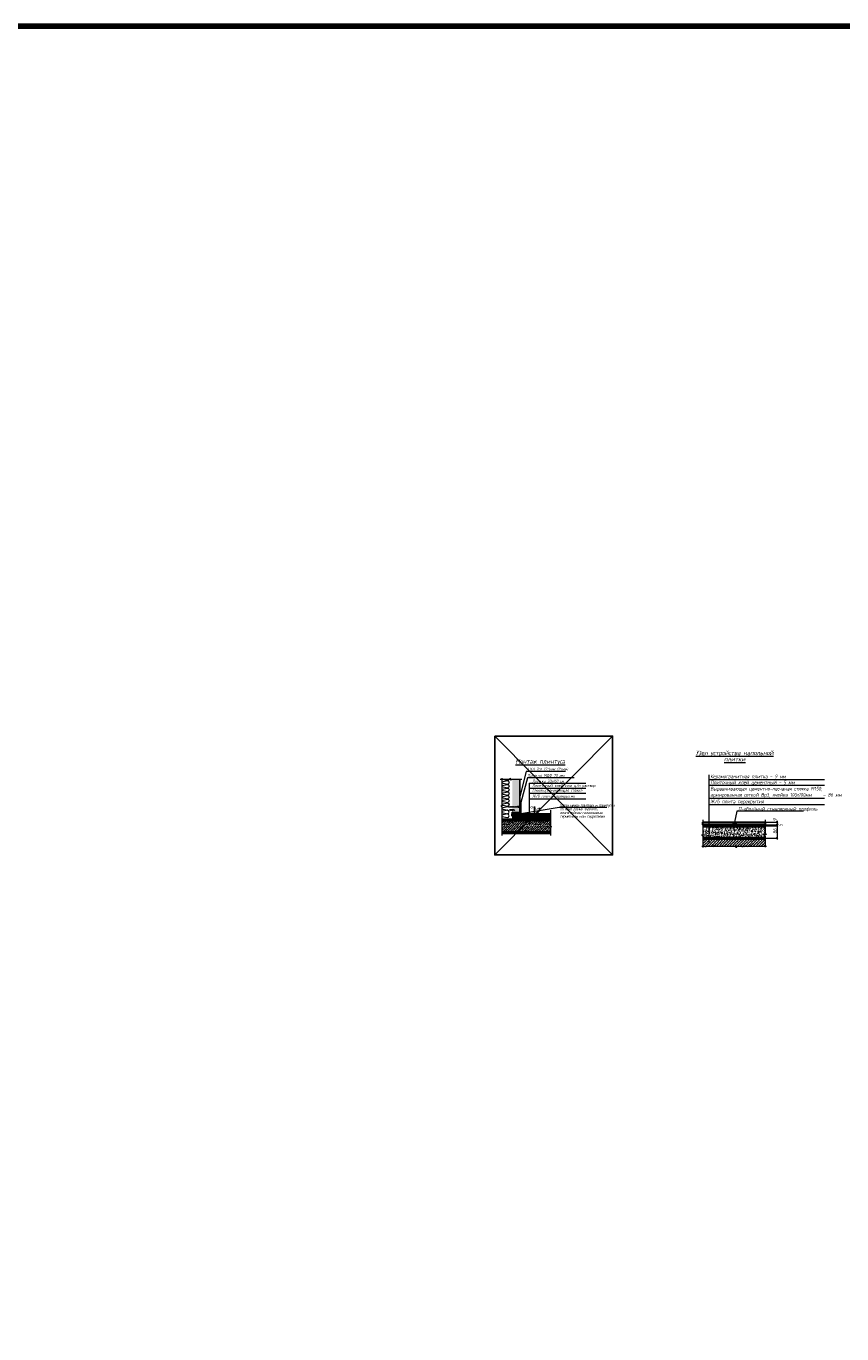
# Model space of a CAD drawing. Header units: millimetres. Extents: x -84210938 to 7466299, y -86687 to 22081.
# Tile 242 of 256: x 137289 to 144229, y -32991 to -21875. Entities that reach past the tile are written whole.
import ezdxf
from ezdxf import colors
from ezdxf.entities.mleader import LeaderData, LeaderLine
from ezdxf.math import Vec2, Vec3

# ---------------------------------------------------------------- set-up
doc = ezdxf.new("R2010")
doc.units = ezdxf.units.MM
doc.linetypes.add('DASHDOT', pattern=[25.4, 12.7, -6.35, 0, -6.35])
doc.linetypes.add('HIDDEN', pattern=[9.525, 6.35, -3.175])
doc.layers.get('Defpoints').update_dxf_attribs({"color": 31})
for name, color, linetype, lineweight in [('dim_pol', 84, 'Continuous', 9), ('dim_pot', 183, 'Continuous', 9), ('nadpisi_v_tablice', 7, 'Continuous', 9), ('PAPIER PEINT', 7, 'Continuous', 25), ('wall_obm', 172, 'Continuous', 40), ('Марки дверей', 7, 'Continuous', 9)]:
    doc.layers.add(name, color=color, linetype=linetype, lineweight=lineweight)
doc.layers.add('dim_razv', color=7, linetype='DASHDOT', lineweight=9, true_color=0x285228)
doc.layers.add('pol', color=7, linetype='Continuous', lineweight=15, true_color=0x55666d)
doc.layers.add('TXT', color=7, linetype='Continuous')
doc.styles.add('fl_iso paper', font='isocpeur.ttf', dxfattribs={"width": 0.8, "oblique": 10})
doc.styles.add('In tre', font='isocpeur.ttf', dxfattribs={"width": 0.8, "oblique": 10})
doc.dimstyles.new('In tre', dxfattribs={"dimscale": 0, "dimtxt": 3, "dimasz": 1.8, "dimexe": 1, "dimexo": 1, "dimgap": 0.4, "dimtad": 1, "dimdec": 0, "dimrnd": 5, "dimzin": 0, "dimdsep": 46, "dimtxsty": 'fl_iso paper', "dimblk": 'ARCHTICK', "dimcen": 0, "dimdle": 1, "dimadec": 0, "dimazin": 0, "dimtfac": 1, "dimtdec": 0, "dimtofl": 0, "dimtmove": 1, "dimatfit": 3, "dimfxl": 40, "dimtolj": 1, "dimtzin": 0, "dimarcsym": 1})
pattern_1 = [(45, (146420.5845, -31895.612), (-1.671649, 6.2387007), [0.8073483, -5.6514383]), (135, (146420.87, -31895.3263), (-6.2387007, 1.6716489), [0.403674, -10.783275]), (135, (146420.9413, -31895.255), (-6.2387007, 1.6716489), [0.3229393, -10.86401]), (135, (146420.7985, -31895.3976), (-6.2387007, 1.6716489), [0.3229393, -10.86401]), (105, (146421.0126, -31895.1836), (-6.2386977, 1.67166), [0.2583515, -6.200435]), (165, (146420.727, -31895.469), (-4.567049, -4.5670407), [0.2583515, -6.200435])]

# ---------------------------------------------------------------- blocks, each defined once
blk = doc.blocks.new('A$C22A82340')
at = {"const_width": 0.2}
for points in [[(0.1, 51.4), (7.9, 51.4)], [(0.1, 50.9), (0.1, 51.4)], [(7.9, 50.9), (7.9, 51.4)]]:
    blk.add_lwpolyline(points, dxfattribs=at)
at = {"layer": 'TXT', "const_width": 0.264}
for points in [[(0.1, 50.9), (7.9, 50.9)], [(2.1, 48.3), (0.1, 50.9)], [(6, 48.3), (2.1, 48.3)], [(2.1, 48.3), (2.1, 39.6)], [(5.9, 43.6), (2.1, 39.6)], [(5.9, 39.8), (2.1, 35.9)], [(5.9, 36.1), (2.2, 32.2)], [(5.8, 32.3), (2.2, 28.5)], [(5.8, 28.5), (2.2, 24.8)], [(5.8, 24.8), (2.3, 21.2)], [(5.7, 21), (2.3, 17.5)], [(5.7, 17.3), (2.3, 13.8)], [(5.7, 13.5), (2.4, 10.1)], [(5.6, 9.7), (2.7, 6.6)], [(2.7, 6.6), (4, 0)], [(5.6, 7.9), (4, 0)], [(7.9, 50.9), (6, 48.3)], [(5.9, 43.6), (6, 48.3)]]:
    blk.add_lwpolyline(points, dxfattribs=at)
for points in [[(2.1, 35.9, 0.189281), (2.1, 39.6, 0.286419)], [(2.2, 32.2, 0.189281), (2.1, 35.9, 0.286419)], [(2.2, 28.5, 0.189281), (2.2, 32.2, 0.286419)], [(2.2, 24.8, 0.170355), (2.2, 28.5, 0.286419)], [(2.2, 21.1, 0.189572), (2.2, 24.8, 0.286419)], [(2.3, 17.5, 0.209667), (2.2, 21.1, 0.286419)], [(2.3, 13.8, 0.189861), (2.3, 17.5, 0.286419)], [(2.4, 10.1, 0.189861), (2.3, 13.8, 0.286419)], [(2.7, 6.6, 0.29379), (2.4, 10.1, 0.286419)], [(5.7, 13.5, 0.160342), (5.6, 9.7, 0.281599)], [(5.6, 9.7, 0.272032), (5.6, 7.9, 0.272032)], [(5.8, 32.3, 0.186882), (5.8, 28.5, 0.281599)], [(5.8, 24.8, 0.160342), (5.7, 21, 0.281599)], [(5.7, 21, 0.160342), (5.7, 17.3, 0.281599)], [(5.7, 17.3, 0.160342), (5.7, 13.5, 0.281599)], [(5.9, 43.6, 0.186148), (5.9, 39.8, 0.281599)], [(5.9, 39.8, 0.172992), (5.9, 36.1, 0.281599)], [(5.9, 36.1, 0.177294), (5.8, 32.3, 0.281599)], [(5.8, 28.5, 0.134316), (5.8, 24.8, 0.281599)]]:
    blk.add_lwpolyline(points, format="xyb", dxfattribs=at)
blk = doc.blocks.new('A$C34BC7E63')
at = {"extrusion": (0, 0, -1), "xscale": 0.6, "yscale": 0.5, "zscale": -0.5, "rotation": 270}
blk.add_blockref('A$C22A82340', (-25.7, 4.8), dxfattribs=at)
blk = doc.blocks.new('G113')
at = {"color": 16, "lineweight": 9}
for points in [[(-1.2, 0), (1.2, 0)], [(-1.2, -0.1), (-1.2, 0)], [(-1.2, -0.1), (1.2, -0.1)], [(-0.6, -0.9), (-1.2, -0.1)], [(0.6, -0.9), (-0.6, -0.9)], [(-0.6, -0.9), (-0.6, -3.5)], [(0.6, -2.3), (-0.6, -3.5)], [(0.6, -3.5), (-0.6, -4.6)], [(0.6, -4.6), (-0.5, -5.7)], [(0.5, -5.7), (-0.5, -6.8)], [(0.5, -6.8), (-0.5, -8)], [(0.5, -8), (-0.5, -9.1)], [(0.6, -9.1), (-0.5, -10.2)], [(0.5, -10.2), (-0.5, -11.3)], [(0.5, -11.3), (-0.5, -12.4)], [(0.5, -12.4), (-0.5, -13.5)], [(0.5, -13.6), (-0.5, -14.7)], [(0.5, -14.7), (-0.5, -15.8)], [(0.5, -15.8), (-0.5, -16.9)], [(0.5, -17), (-0.5, -18)], [(0.5, -18.1), (-0.4, -19)], [(-0.4, -18.9), (0, -20.9)], [(0.5, -18.6), (0, -20.9)], [(1.2, -0.1), (0.6, -0.9)], [(0.6, -2.3), (0.6, -0.9)], [(1.2, -0.1), (1.2, 0)]]:
    blk.add_lwpolyline(points, dxfattribs=at)
for points in [[(-0.6, -4.6, 0.189281), (-0.6, -3.5, 0.286419)], [(-0.5, -5.7, 0.189281), (-0.6, -4.6, 0.286419)], [(-0.5, -10.2, 0.189572), (-0.6, -9.1, 0.286419)], [(-0.5, -14.7, 0.189572), (-0.6, -13.6, 0.286419)], [(-0.5, -6.8, 0.189281), (-0.5, -5.7, 0.286419)], [(-0.5, -8, 0.170355), (-0.5, -6.8, 0.286419)], [(-0.5, -9.1, 0.189572), (-0.5, -8, 0.286419)], [(-0.5, -11.3, 0.189572), (-0.5, -10.2, 0.286419)], [(-0.5, -12.4, 0.189572), (-0.5, -11.3, 0.286419)], [(-0.5, -13.6, 0.189572), (-0.5, -12.4, 0.286419)], [(-0.5, -15.8, 0.209667), (-0.5, -14.7, 0.286419)], [(-0.5, -16.9, 0.189861), (-0.5, -15.8, 0.286419)], [(-0.5, -18, 0.189861), (-0.5, -16.9, 0.286419)], [(-0.4, -19, 0.29379), (-0.5, -18, 0.286419)], [(0.5, -5.7, 0.186882), (0.5, -6.8, 0.281599)], [(0.5, -8, 0.134316), (0.5, -9.1, 0.281599)], [(0.5, -12.4, 0.134316), (0.5, -13.6, 0.281599)], [(0.5, -13.6, 0.160342), (0.5, -14.7, 0.281599)], [(0.5, -14.7, 0.160342), (0.5, -15.8, 0.281599)], [(0.5, -15.8, 0.160342), (0.5, -17, 0.281599)], [(0.5, -17, 0.160342), (0.5, -18.1, 0.281599)], [(0.5, -18, 0.272032), (0.5, -18.6, 0.272032)], [(0.6, -2.3, 0.186148), (0.6, -3.5, 0.281599)], [(0.6, -3.5, 0.172992), (0.6, -4.6, 0.281599)], [(0.6, -4.6, 0.177294), (0.5, -5.7, 0.281599)], [(0.5, -6.8, 0.134316), (0.5, -8, 0.281599)], [(0.6, -9.1, 0.134316), (0.5, -10.2, 0.281599)], [(0.5, -10.2, 0.134316), (0.5, -11.3, 0.281599)], [(0.5, -11.3, 0.134316), (0.5, -12.4, 0.281599)]]:
    blk.add_lwpolyline(points, format="xyb", dxfattribs=at)
blk = doc.blocks.new('_ArchTick')
at = {"color": 0, "linetype": 'ByBlock', "lineweight": 9, "const_width": 0.15}
blk.add_lwpolyline([(-0.5, -0.5), (0.5, 0.5)], dxfattribs=at)
blk = doc.blocks.new('*D79')
at = {"layer": 'Defpoints', "color": 0, "transparency": 16777216}
for p in [(141614, -28589), (141649, -28570), (141649, -28589)]:
    blk.add_point(p, dxfattribs=at)
at = {"layer": 'dim_pol', "color": 0, "lineweight": -2, "transparency": 16777216}
for p, q in [((141614, -28508), (141614, -28570)), ((141614, -28560), (141614, -28599)), ((141639, -28570), (141604, -28570)), ((141639, -28589), (141604, -28589))]:
    blk.add_line(p, q, dxfattribs=at)
at = {"layer": 'dim_pol', "color": 0, "lineweight": -2, "transparency": 16777216, "xscale": 18, "yscale": 18, "zscale": 18}
for p, rotation in [((141614, -28570), 90), ((141614, -28589), 270)]:
    blk.add_blockref('_ArchTick', p, dxfattribs=dict(at, rotation=rotation))
at = {"layer": 'dim_pol', "color": 0, "transparency": 16777216, "insert": (141595, -28520), "char_height": 30, "attachment_point": 5, "rotation": 90, "style": 'fl_iso paper'}
blk.add_mtext('\\A1;9', dxfattribs=at)
blk = doc.blocks.new('*D80')
at = {"layer": 'Defpoints', "color": 0, "transparency": 16777216}
for p in [(141614, -28597), (141649, -28589), (141649, -28597)]:
    blk.add_point(p, dxfattribs=at)
at = {"layer": 'dim_pol', "color": 0, "lineweight": -2, "transparency": 16777216}
for p, q in [((141614, -28593), (141658, -28545)), ((141658, -28545), (141658, -28520)), ((141639, -28589), (141604, -28589)), ((141639, -28597), (141604, -28597)), ((141614, -28579), (141614, -28607))]:
    blk.add_line(p, q, dxfattribs=at)
at = {"layer": 'dim_pol', "color": 0, "lineweight": -2, "transparency": 16777216, "xscale": 18, "yscale": 18, "zscale": 18}
for p, rotation in [((141614, -28589), 90), ((141614, -28597), 270)]:
    blk.add_blockref('_ArchTick', p, dxfattribs=dict(at, rotation=rotation))
at = {"layer": 'dim_pol', "color": 0, "transparency": 16777216, "insert": (141639, -28532), "char_height": 30, "attachment_point": 5, "rotation": 90, "style": 'fl_iso paper'}
blk.add_mtext('\\A1;5', dxfattribs=at)
blk = doc.blocks.new('_DOT')
at = {"color": 0, "linetype": 'ByBlock'}
blk.add_line((-0.5, 0), (-1, 0), dxfattribs=at)
at = {"color": 0, "linetype": 'ByBlock', "const_width": 0.5}
blk.add_lwpolyline([(-0.25, 0, 1), (0.25, 0, 1)], format="xyb", close=True, dxfattribs=at)

msp = doc.modelspace()

# ---------------------------------------------------------------- hatches: boundary and pattern name
at = {"transparency": 33554610}
h = msp.add_hatch(color=256, dxfattribs=at)
edge = h.paths.add_edge_path()
edge.add_line((141337.2, -28613.5), (141337.2, -28616))
edge.add_line((141337.2, -28616), (141423, -28616))
edge.add_arc((141423, -28613.5), 2.5, 270, 360)
edge.add_line((141425.5, -28613.5), (141425.5, -28531))
edge.add_line((141425.5, -28531), (141423, -28531))
edge.add_line((141423, -28531), (141423, -28611))
edge.add_arc((141420.5, -28611), 2.5, 270, 360, ccw=False)
edge.add_line((141420.5, -28613.5), (141337.2, -28613.5))
h = msp.add_hatch(dxfattribs=at)
h.set_pattern_fill('SWAMP', color=256, scale=5, style=0)
h.set_pattern_definition([(0, (140767.9723, -30329.8777), (2.5, 4.330127), [0.625, -4.375]), (90, (140768.2848, -30329.8777), (-2.5, 4.330127), [0.3125, -8.347754]), (90, (140768.363, -30329.8777), (-2.5, 4.330127), [0.25, -8.410254]), (90, (140768.2067, -30329.8777), (-2.5, 4.330127), [0.25, -8.410254]), (60, (140768.441, -30329.8777), (-2.5, 4.330127), [0.2, -4.8]), (120, (140768.1285, -30329.8777), (-5, 2e-09), [0.2, -4.8])])
h.paths.add_polyline_path([(141425.5, -28557.3), (141425.5, -28570.2), (141488, -28570.2), (141488, -28557.3)])
h = msp.add_hatch(dxfattribs=at)
h.set_pattern_fill('ANSI37', color=256, scale=17.5, style=0)
h.set_pattern_definition([(135, (148501.0669, -29708.396), (1.5467961, 1.5467961), []), (45, (148501.0669, -29708.396), (1.5467961, -1.5467961), [])])
h.paths.add_polyline_path([(141411.3, -28616.3), (141411.3, -28622.8), (141424.9, -28622.8), (141424.9, -28616.3)])
at = {"layer": 'nadpisi_v_tablice', "lineweight": 5, "transparency": 33554610}
h = msp.add_hatch(dxfattribs=at)
h.set_pattern_fill('ANSI36', color=256, scale=4.238049, style=0)
h.set_pattern_definition([(45, (117134.276, -32282.812), (7.1360185, 26.165401), [33.639514, -6.727903, 0, -6.727903])])
h.paths.add_polyline_path([(141624.9, -28622.8), (141337.2, -28622.8), (141337.2, -28667.6), (141624.9, -28667.6)])
h.paths.add_polyline_path([(141749.2, -28667.6), (141749.2, -28622.8), (141624.9, -28622.8), (141624.9, -28667.6)])
h = msp.add_hatch(dxfattribs=at)
h.set_pattern_fill('ANSI36', color=256, scale=4.238049, style=0)
h.set_pattern_definition([(45, (146420.584, -31832.041), (7.13602, 26.1654), [33.639514, -6.727903, 0, -6.727903])])
h.paths.add_polyline_path([(141749.2, -28669.8), (141337.2, -28667.6), (141337.2, -28728.7), (141749.2, -28728.7), (141749.2, -28627.1), (141749.2, -28625.5), (141749.2, -28634.3), (141745.6, -28678.4)])
h = msp.add_hatch(dxfattribs=at)
h.set_pattern_fill('SWAMP', color=256, scale=0.254283, angle=45, style=0)
h.set_pattern_definition(pattern_1)
h.paths.add_polyline_path([(141425.5, -28588.9), (141425.5, -28597.4), (141565.7, -28597.4), (141565.7, -28588.9), (141491.3, -28588.9)])
h.paths.add_polyline_path([(141749.2, -28597.4), (141749.2, -28588.9), (141723.6, -28588.9), (141723.6, -28588.9), (141720.2, -28588.9), (141720.2, -28588.9), (141565.7, -28588.9), (141565.7, -28597.4)])
h = msp.add_hatch(dxfattribs=at)
h.set_pattern_fill('SWAMP', color=256, scale=0.254283, angle=45, style=0)
h.set_pattern_definition(pattern_1)
h.paths.add_polyline_path([(141425.5, -28597.4), (141425.5, -28622.8), (141565.7, -28622.8), (141565.7, -28597.4)])
h.paths.add_polyline_path([(141749.2, -28622.8), (141749.2, -28597.4), (141565.7, -28597.4), (141565.7, -28622.8)])
h = msp.add_hatch(dxfattribs=at)
h.set_pattern_fill('AR-CONC', color=256, scale=0.2, style=0)
h.paths.add_polyline_path([(143577, -28778.7), (143577, -28673.8), (143160, -28673.8), (143160, -28778.7)])
h.paths.add_polyline_path([(143047, -28673.8), (143047, -28693.3), (143058, -28697.3), (143036, -28705.3), (143047, -28709.3), (143047, -28778.7), (143160, -28778.7), (143160, -28673.8)])
h = msp.add_hatch(dxfattribs=at)
h.set_pattern_fill('SWAMP', color=256, scale=0.299999, angle=45, style=0)
h.set_pattern_definition([(45, (148982.475, -32565.0335), (-1.972182, 7.36031), [0.9524954, -6.667468]), (135, (148982.812, -32564.6967), (-7.36031, 1.972182), [0.476248, -12.721919]), (135, (148982.896, -32564.6125), (-7.36031, 1.972182), [0.380998, -12.8171686]), (135, (148982.7276, -32564.781), (-7.36031, 1.972182), [0.380998, -12.8171686]), (105, (148982.98, -32564.5283), (-7.3603064, 1.972195), [0.3047985, -7.315165]), (165, (148982.6434, -32564.865), (-5.3881243, -5.388115), [0.3047985, -7.315165])])
h.paths.add_polyline_path([(143577, -28663.8), (143441, -28663.8), (143437, -28663.8), (143254.7, -28663.8), (143254.7, -28673.8), (143577, -28673.8)])
h.paths.add_polyline_path([(143254.7, -28663.8), (143167, -28663.8), (143163, -28663.8), (143047, -28663.8), (143047, -28673.8), (143254.7, -28673.8)])
h = msp.add_hatch(dxfattribs=at)
h.set_pattern_fill('ANSI36', color=256, scale=4.999976, style=0)
h.set_pattern_definition([(45, (0, -57.446), (8.4189498, 30.8694825), [39.68731, -7.937462, 0, -7.937462])])
h.paths.add_polyline_path([(143577, -28778.7), (143047, -28778.7), (143047, -28848.2), (143318.9, -28848.2), (143322.9, -28837.2), (143330.9, -28859.2), (143334.9, -28848.2), (143577, -28848.2)])

# ---------------------------------------------------------------- linework, layer by layer
at = {"transparency": 33554610}
msp.add_line((141488, -28557.1), (141488, -28570.2), dxfattribs=at)
msp.add_lwpolyline([(141276, -27910.1), (142278.1, -27910.1), (142278.1, -28920.3), (141276, -28920.3)], close=True)
for points in [[(141276, -28920.3), (142278.1, -27910.1)], [(142278.1, -28920.3), (141276, -27910.1)]]:
    msp.add_lwpolyline(points)
at = {"lineweight": 5, "transparency": 33554610}
for points in [[(141337.2, -28299.7), (141383.2, -28288.9), (141335.5, -28277.7)], [(141337.2, -28331.1), (141383.2, -28320.3), (141337.2, -28309.5)], [(141337.2, -28362.5), (141383.2, -28351.7), (141337.2, -28340.9)], [(141337.2, -28393.9), (141383.2, -28383.1), (141337.2, -28372.3)], [(141337.2, -28425.3), (141383.2, -28414.5), (141337.2, -28403.7)], [(141337.2, -28456.7), (141383.2, -28445.9), (141337.2, -28435.1)], [(141337.2, -28488.1), (141383.2, -28477.3), (141337.2, -28466.5)], [(141337.2, -28519.5), (141383.2, -28508.7), (141343.6, -28499.4)], [(141337.2, -28529.3), (141383.2, -28540.1), (141337.2, -28550.9)], [(141337.2, -28560.8), (141383.2, -28571.5), (141337.2, -28582.3)]]:
    msp.add_lwpolyline(points, dxfattribs=at)
for points in [[(141337.2, -28331.1), (141383.2, -28320.3, -1), (141383.2, -28351.7, -1), (141383.2, -28383.1), (141383.2, -28383.1)], [(141398.3, -28277.7, -0.3308368), (141383.2, -28288.9, -1), (141383.2, -28320.3), (141383.2, -28320.3)], [(141337.2, -28393.9), (141383.2, -28383.1, -1), (141383.2, -28414.5, -1), (141383.2, -28445.9), (141383.2, -28445.9)], [(141337.2, -28456.7), (141383.2, -28445.9, -1), (141383.2, -28477.3, -1), (141383.2, -28508.7), (141383.2, -28508.7)], [(141337.2, -28592.2), (141383.2, -28602.9, 1), (141383.2, -28571.5, 1), (141383.2, -28540.1), (141383.2, -28540.1)]]:
    msp.add_lwpolyline(points, format="xyb", dxfattribs=at)
at = {"transparency": 33554610}
for points, const_width in [([(141391.3, -28285.2), (141391.3, -28277.7)], 0.25), ([(141399, -28461.6), (141399, -28277.7)], 0.25), ([(141425.5, -28557.3), (141425.5, -28277.7)], 0.75), ([(141456.7, -28557.3), (141456.7, -28277.7)], 0.75), ([(141488, -28557.3), (141488, -28277.7)], 0.75)]:
    msp.add_lwpolyline(points, dxfattribs=dict(at, const_width=const_width))
at = {"linetype": 'HIDDEN', "ltscale": 10, "transparency": 33554610, "const_width": 0.25}
for points in [[(141391.3, -28593.2), (141391.3, -28285.2)], [(141399.1, -28593.2), (141399, -28461.6)], [(141337.2, -28593.2), (141423, -28593.2)]]:
    msp.add_lwpolyline(points, dxfattribs=at)
at = {"transparency": 33554610, "const_width": 0.25}
msp.add_lwpolyline([(141337.2, -28613.5), (141420.5, -28613.5, 0.4142136), (141423, -28611), (141423, -28531), (141425.5, -28531), (141425.5, -28613.5, -0.4142136), (141423, -28616), (141412.4, -28616), (141337.2, -28616)], format="xyb", dxfattribs=at)
at = {"ltscale": 10, "transparency": 33554610, "const_width": 0.5}
msp.add_lwpolyline([(141488, -28557.3), (141425.5, -28557.3)], dxfattribs=at)
at = {"transparency": 33554610}
msp.add_lwpolyline([(141425.5, -28557.3), (141425.5, -28570.2)], dxfattribs=at)
msp.add_lwpolyline([(141425.5, -28557.3), (141425.5, -28570.2)], dxfattribs=at)
msp.add_lwpolyline([(141424.9, -28616.3), (141411.3, -28616.3), (141411.3, -28622.8), (141424.9, -28622.8)], close=True, dxfattribs=at)
at = {"color": 254, "ltscale": 10, "transparency": 33554610}
for points in [[(141425.5, -28277.7), (141456.7, -28277.7), (141425.5, -28557.3), (141456.7, -28557.3)], [(141456.7, -28277.7), (141488, -28277.7), (141456.7, -28557.3), (141488, -28557.1)]]:
    msp.add_solid(points, dxfattribs=at)
at = {"layer": 'Defpoints', "color": 1, "lineweight": 100}
msp.add_lwpolyline([(107095, -75222.9), (149183.3, -75222.9), (149183.3, -21875.1), (107095, -21875.1)], close=True, dxfattribs=at)
at = {"layer": 'nadpisi_v_tablice', "transparency": 33554610}
for p, q in [((141544, -28211.4), (141488, -28424.1)), ((141876.8, -28211.4), (141544, -28211.4)), ((141554.9, -28264.5), (141499, -28474.9)), ((141951.7, -28264.5), (141554.9, -28264.5)), ((141823.3, -28517.9), (141498.5, -28570.2)), ((142230.9, -28517.9), (141823.3, -28517.9)), ((143334.8, -28548.1), (143314.6, -28641.8)), ((143901.9, -28548.1), (143334.8, -28548.1))]:
    msp.add_line(p, q, dxfattribs=at)
at = {"layer": 'nadpisi_v_tablice', "lineweight": 9, "transparency": 33554610}
for p, q in [((141570, -28311.6), (142051.1, -28311.6)), ((141570, -28311.6), (141570, -28648.6)), ((143096.9, -28239.5), (143096.9, -28822.7)), ((143096.9, -28277.9), (144081.6, -28277.9)), ((143096.9, -28327.9), (144081.6, -28327.9)), ((141570, -28354), (142051.1, -28354)), ((141570, -28396.4), (142051.1, -28396.4)), ((141570, -28442.2), (142051.1, -28442.2)), ((143096.9, -28436.7), (144081.6, -28436.7)), ((143096.9, -28490.8), (144081.6, -28490.8))]:
    msp.add_line(p, q, dxfattribs=at)
at = {"layer": 'nadpisi_v_tablice', "lineweight": 50, "transparency": 33554610}
for p, q in [((141337.2, -28622.8), (141749.2, -28622.8)), ((141425.5, -28597.4), (141749.2, -28597.4)), ((143047, -28673.8), (143577, -28673.8)), ((141337.2, -28728.7), (141749.2, -28728.7)), ((143047, -28778.7), (143577, -28778.7))]:
    msp.add_line(p, q, dxfattribs=at)
at = {"layer": 'nadpisi_v_tablice', "lineweight": 30, "transparency": 33554610}
for p, q in [((143047, -28663.8), (143163, -28663.8)), ((143167, -28663.8), (143437, -28663.8)), ((143441, -28663.8), (143577, -28663.8))]:
    msp.add_line(p, q, dxfattribs=at)
at = {"layer": 'nadpisi_v_tablice', "lineweight": 9, "transparency": 33554610}
for points in [[(141507, -28277.7), (141416.7, -28277.7), (141413.3, -28287), (141406.6, -28268.4), (141403.2, -28277.7), (141322.8, -28277.7)], [(141337.2, -28267.8), (141337.2, -28495), (141346.6, -28498.3), (141327.9, -28505.1), (141337.2, -28508.5), (141337.2, -28754.2)], [(141749.2, -28541.1), (141749.2, -28677.1), (141758.5, -28680.5), (141739.8, -28687.2), (141749.2, -28690.6), (141749.2, -28754.2)], [(143047, -28622.9), (143047, -28740.9), (143058, -28744.9), (143036, -28752.9), (143047, -28756.9), (143047, -28857.5)], [(143577, -28622.9), (143577, -28740.9), (143588, -28744.9), (143566, -28752.9), (143577, -28756.9), (143577, -28855.7)], [(143587.1, -28848.2), (143334.9, -28848.2), (143330.9, -28859.2), (143322.9, -28837.2), (143318.9, -28848.2), (143038, -28848.2)]]:
    msp.add_lwpolyline(points, dxfattribs=at)
at = {"layer": 'nadpisi_v_tablice', "lineweight": 30, "transparency": 33554610}
for points in [[(141425.5, -28570.2), (141648.9, -28570.2), (141648.9, -28588.9), (141425.5, -28588.9)], [(143047, -28641.8), (143306.6, -28641.8), (143306.6, -28663.8), (143047, -28663.8)], [(143306.6, -28663.8), (143306.6, -28641.8), (143326.6, -28641.8), (143326.6, -28663.8), (143323.6, -28663.8), (143323.6, -28644.8), (143309.6, -28644.8), (143309.6, -28663.8)], [(143326.6, -28641.8), (143577, -28641.8), (143577, -28663.8), (143326.6, -28663.8)]]:
    msp.add_lwpolyline(points, close=True, dxfattribs=at)
msp.add_lwpolyline([(141749.2, -28588.9), (141652.9, -28588.9), (141652.9, -28570.2), (141749.2, -28570.2)], dxfattribs=at)
msp.add_arc((141477.1, -28476.1), 22, 3.12916, 60.38551, dxfattribs=at)
at = {"layer": 'PAPIER PEINT', "transparency": 33554610}
msp.add_line((141488, -28277.7), (141488, -28570.2), dxfattribs=at)
msp.add_lwpolyline([(141498.8, -28570.2), (141488, -28570.2), (141488, -28474.9), (141499, -28474.9)], close=True, dxfattribs=at)
at = {"layer": 'wall_obm', "color": 0, "lineweight": 5, "transparency": 33554610}
for p, q in [((143577, -28641.8), (143677.7, -28641.8)), ((143577, -28663.8), (143677.7, -28663.8)), ((143577, -28673.8), (143677.7, -28673.8)), ((143671, -28636.2), (143683.9, -28646.6)), ((143671, -28658.2), (143683.9, -28668.6)), ((143671, -28668.2), (143683.9, -28678.6)), ((143677.7, -28630.9), (143677.7, -28731.3)), ((143577, -28778.7), (143677.7, -28778.7)), ((143671, -28773.1), (143683.9, -28783.5)), ((143677.7, -28688.4), (143677.7, -28788.7))]:
    msp.add_line(p, q, dxfattribs=at)

# ---------------------------------------------------------------- block references
at = {"ltscale": 10, "transparency": 33554610, "xscale": 5, "yscale": 5, "zscale": 5, "rotation": 270}
msp.add_blockref('G113', (141487.7, -28512.3), dxfattribs=at)
at = {"transparency": 33554610, "xscale": -2.5, "yscale": 2.5, "zscale": 2.5}
msp.add_blockref('A$C34BC7E63', (141456.7, -28544.7), dxfattribs=at)

# ---------------------------------------------------------------- texts
at = {"lineweight": 18, "transparency": 33554610, "insert": (141184.3, -28105.5), "char_height": 40, "width": 898.915, "attachment_point": 1, "line_spacing_factor": 0.8, "style": 'fl_iso paper'}
msp.add_mtext('\\pi268.33;{\\LМонтаж плинтуса}', dxfattribs=at)
at = {"layer": 'nadpisi_v_tablice', "lineweight": 18, "transparency": 33554610, "insert": (143317.5, -28032.5), "char_height": 40, "width": 1498.191, "attachment_point": 2, "line_spacing_factor": 0.8, "style": 'fl_iso paper'}
msp.add_mtext('{\\LУзел устройства напольной \\Pплитки\\H1.3333x; }', dxfattribs=at)
at = {"layer": 'nadpisi_v_tablice', "lineweight": 18, "transparency": 33554610, "attachment_point": 1, "style": 'fl_iso paper'}
for s, insert, char_height, width in [('Плинтус МДФ 70 мм', (141554.9, -28232), 25, 835.786), ('{\\C7;ГКЛ 2сл 12,5мм (25мм)}', (141557.7, -28177.4), 25, 835.786), ('Плиточный клей или ц/п раствор', (141596.2, -28317.9), 25, 708.421), ('Плитка {\\fISOCPEUR|b0|i1|c204|p34;\\Q0;20х160 см} ', (141596.3, -28280.2), 25, 835.786), ('Выравнивающая цементно-песчаная стяжка М150, армированная сеткой Вр3, ячейка 100х100мм     – 86 мм', (143110.3, -28341.3), 31.5, 1003.044), ('Керамогранитная плитка - 9 мм', (143110.3, -28237.2), 31.5, 835.782), ('Плиточный клей цементный - 5 мм', (143110.3, -28287.9), 31.5, 835.782), ('Ж/б плита перекрытия', (141596.2, -28407.7), 25, 708.421), ('Самовыравнивающая стяжка', (141596.2, -28358.9), 25, 835.786), ('Ж/б плита перекрытия', (143110.3, -28450.1), 31.5, 835.782), ('П-образный стыковочный профиль', (143347.3, -28512.9), 31.5, 835.782)]:
    msp.add_mtext(s, dxfattribs=dict(at, insert=insert, char_height=char_height, width=width))
at = {"layer": 'nadpisi_v_tablice', "transparency": 33554610, "insert": (141831.1, -28486.2), "char_height": 25, "width": 421.091, "attachment_point": 1, "line_spacing_factor": 0.75, "style": 'fl_iso paper'}
msp.add_mtext('{\\T0.85;Щели между плиткой и плинтусом \\Pпо всей длине заделать влагостойким силиконовым герметиком или гидрогелем}', dxfattribs=at)
at = {"layer": 'nadpisi_v_tablice', "lineweight": 18, "transparency": 33554610, "char_height": 31.5, "width": 835.782, "attachment_point": 1, "rotation": 90, "style": 'fl_iso paper'}
for s, insert in [('9', (143643, -28633.1)), ('5', (143691.8, -28678.5)), ('86', (143643, -28740.2))]:
    msp.add_mtext(s, dxfattribs=dict(at, insert=insert))

# ---------------------------------------------------------------- dimensions: what is measured, and where the dimension line sits
at = {"layer": 'dim_pol', "transparency": 33554610}
for base, p1, p2, text, picture, middle in [((141613.5, -28588.9), (141648.9, -28570.2), (141648.9, -28588.9), '9', '*D79', (141613.5, -28520.5)), ((141613.5, -28597.4), (141648.9, -28588.9), (141648.9, -28597.4), '5', '*D80', (141657.8, -28540.8))]:
    dim = msp.add_linear_dim(base=base, p1=p1, p2=p2, angle=90, text=text, dimstyle='In tre', override={"dimscale": 10}, dxfattribs=at)
    dim.commit()
    dim.dimension.update_dxf_attribs({"geometry": picture, "text_midpoint": middle, "dimtype": 160})

# ---------------------------------------------------------------- next in the draw order: leaders
at = {"layer": 'dim_pot', "color": 0, "linetype": 'ByBlock'}
ml = msp.add_multileader_mtext('Standard', dxfattribs=at)
ml.set_content('Лючок 400х400 для обслуживания запотолочных пожарных извещателей, расположение уточнить по месту', style='In tre')
ml.set_leader_properties()
ml.build(insert=Vec2(0, 0))
ml.multileader.update_dxf_attribs({"text_left_attachment_type": 6, "text_right_attachment_type": 6, "dogleg_length": 1, "arrow_head_size": 0, "scale": 50})
ctx = ml.context
ctx.base_point, ctx.scale, ctx.char_height, ctx.arrow_head_size, ctx.landing_gap_size, ctx.plane_origin = Vec3(59333.8, -34272.7), 50, 200, 0, 4.5, Vec3(66193.6, -29209.3)
ctx.left_attachment, ctx.right_attachment = 6, 6
notes = []
notes.append((ctx, [(1, (1, 1, 0), (59283.8, -34272.7), (1, 0), 50, [(0, [(55028, -37279.4), (55028, -31929.4)], 0, [])])]))
ctx.mtext.insert, ctx.mtext.width, ctx.mtext.defined_height, ctx.mtext.flow_direction = Vec3(59338.3, -34012.7), 3669.399, 696.6, 5
ctx.mtext.has_bg_fill, ctx.mtext.bg_color, ctx.mtext.bg_scale_factor, ctx.mtext.bg_transparency, ctx.mtext.use_window_bg_color = 1, -1027028792, 1.5, 0, 1
at = {"layer": 'dim_razv', "color": 0, "linetype": 'ByBlock'}
ml = msp.add_multileader_mtext('Standard', dxfattribs=at)
ml.set_content('Плитка керамогранитная, настенная', style='In tre')
ml.set_leader_properties()
ml.build(insert=Vec2(0, 0))
ml.multileader.update_dxf_attribs({"text_left_attachment_type": 6, "text_right_attachment_type": 6, "dogleg_length": 1, "arrow_head_size": 0, "scale": 50})
ctx = ml.context
ctx.base_point, ctx.scale, ctx.char_height, ctx.arrow_head_size, ctx.landing_gap_size, ctx.plane_origin = Vec3(48765.5, -31651.1), 50, 200, 0, 4.5, Vec3(61086.9, -29237.9)
ctx.left_attachment, ctx.right_attachment = 6, 6
notes.append((ctx, [(0, (1, 1, 0), (51495.3, -31651.1), (-1, 0), 50, [(1, [(53769.7, -30952.3)], 0, [])])]))
ctx.mtext.insert, ctx.mtext.width, ctx.mtext.defined_height, ctx.mtext.flow_direction = Vec3(48770, -31411.1), 3092.716, 696.6, 5
ctx.mtext.has_bg_fill, ctx.mtext.bg_color, ctx.mtext.bg_scale_factor, ctx.mtext.bg_transparency, ctx.mtext.use_window_bg_color = 1, -1027028792, 1.5, 0, 1
at = {"layer": 'Марки дверей', "lineweight": -2, "transparency": 33554687}
ml = msp.add_multileader_mtext('Standard', dxfattribs=at)
ml.set_content('\\pxsm1,ql;ГКЛ обшивка толщиной 75 мм \\Pвысотой 2500 мм', color=256, style='fl_iso paper')
ml.set_leader_properties(lineweight=5)
ml.set_arrow_properties(name='DOT')
ml.build(insert=Vec2(0, 0))
ml.multileader.update_dxf_attribs({"has_dogleg": 0, "text_left_attachment_type": 6, "text_right_attachment_type": 6, "dogleg_length": 0.75, "arrow_head_size": 60, "scale": 40})
ctx = ml.context
ctx.base_point, ctx.scale, ctx.char_height, ctx.arrow_head_size, ctx.landing_gap_size, ctx.plane_origin = Vec3(42395.5, -25350), 40, 250, 60, 80, Vec3(44407.6, -18170.1)
ctx.left_attachment, ctx.right_attachment = 6, 6
notes.append((ctx, [(0, (1, 1, 0), (46464.5, -25350), (-1, 0), 30, [(0, [(47193, -28229.4)], 0, [])])]))
ctx.mtext.insert, ctx.mtext.width, ctx.mtext.defined_height, ctx.mtext.line_spacing_factor, ctx.mtext.flow_direction = Vec3(42475.5, -25050), 4067.72, 979.1, 0.7, 5
ctx.mtext.has_bg_fill, ctx.mtext.bg_color, ctx.mtext.bg_scale_factor, ctx.mtext.bg_transparency, ctx.mtext.use_window_bg_color = 1, -1027028792, 1.5, 0, 1
for ctx, leaders in notes:
    for number, flags, end, landing, length, lines in leaders:
        leader = LeaderData()
        leader.index, (leader.has_last_leader_line, leader.has_dogleg_vector, leader.attachment_direction) = number, flags
        leader.last_leader_point, leader.dogleg_vector, leader.dogleg_length = Vec3(end), Vec3(landing), length
        for number, points, colour, breaks in lines:
            line = LeaderLine()
            line.index, line.vertices, line.color, line.breaks = number, Vec3.list(points), colors.encode_raw_color(colour), breaks
            leader.lines.append(line)
        ctx.leaders.append(leader)

# ---------------------------------------------------------------- next in the draw order: leaders
ml = msp.add_multileader_mtext('Standard', dxfattribs=at)
ml.set_content('\\pxsm1,ql;ГКЛ обшивка толщиной 75 мм \\Pвысотой 2500 мм', color=256, style='fl_iso paper')
ml.set_leader_properties(lineweight=5)
ml.set_arrow_properties(name='DOT')
ml.build(insert=Vec2(0, 0))
ml.multileader.update_dxf_attribs({"has_dogleg": 0, "text_left_attachment_type": 6, "text_right_attachment_type": 6, "dogleg_length": 0.75, "arrow_head_size": 60, "scale": 40})
ctx = ml.context
ctx.base_point, ctx.scale, ctx.char_height, ctx.arrow_head_size, ctx.landing_gap_size, ctx.plane_origin = Vec3(57861.3, -25350), 40, 250, 60, 80, Vec3(59873.4, -18170.1)
ctx.left_attachment, ctx.right_attachment = 6, 6
notes = []
notes.append((ctx, [(1, (1, 1, 0), (57831.3, -25350), (1, 0), 30, [(0, [(55180.2, -28229.4)], 0, [])])]))
ctx.mtext.insert, ctx.mtext.width, ctx.mtext.defined_height, ctx.mtext.line_spacing_factor, ctx.mtext.flow_direction = Vec3(57941.3, -25050), 4067.72, 979.1, 0.7, 5
ctx.mtext.has_bg_fill, ctx.mtext.bg_color, ctx.mtext.bg_scale_factor, ctx.mtext.bg_transparency, ctx.mtext.use_window_bg_color = 1, -1027028792, 1.5, 0, 1
for ctx, leaders in notes:
    for number, flags, end, landing, length, lines in leaders:
        leader = LeaderData()
        leader.index, (leader.has_last_leader_line, leader.has_dogleg_vector, leader.attachment_direction) = number, flags
        leader.last_leader_point, leader.dogleg_vector, leader.dogleg_length = Vec3(end), Vec3(landing), length
        for number, points, colour, breaks in lines:
            line = LeaderLine()
            line.index, line.vertices, line.color, line.breaks = number, Vec3.list(points), colors.encode_raw_color(colour), breaks
            leader.lines.append(line)
        ctx.leaders.append(leader)

# ---------------------------------------------------------------- next in the draw order: leaders
at = {"layer": 'pol', "color": 1, "linetype": 'ByBlock', "true_color": 0xff0000}
ml = msp.add_multileader_mtext('Standard', dxfattribs=at)
ml.set_content('Лоток щелевой\\Pводоотводный в полу, модульный. Лщ-2', color=(255, 0, 0), style='In tre')
ml.set_leader_properties()
ml.build(insert=Vec2(0, 0))
ml.multileader.update_dxf_attribs({"text_left_attachment_type": 6, "text_right_attachment_type": 6, "dogleg_length": 1, "arrow_head_size": 0, "scale": 50})
ctx = ml.context
ctx.base_point, ctx.scale, ctx.char_height, ctx.arrow_head_size, ctx.landing_gap_size, ctx.plane_origin = Vec3(50567.3, -26429.4), 50, 200, 0, 4.5, Vec3(64361.3, -20859.5)
ctx.left_attachment, ctx.right_attachment = 6, 6
notes = []
notes.append((ctx, [(0, (1, 1, 0), (52833.1, -26429.4), (-1, 0), 50, [(1, [(54223, -29649.4)], 0, [])])]))
ctx.mtext.insert, ctx.mtext.width, ctx.mtext.defined_height, ctx.mtext.flow_direction = Vec3(50571.8, -26169.4), 2329.345, 696.6, 5
ctx.mtext.has_bg_fill, ctx.mtext.bg_color, ctx.mtext.bg_scale_factor, ctx.mtext.bg_transparency, ctx.mtext.use_window_bg_color = 1, -1027028792, 1.5, 0, 1
for ctx, leaders in notes:
    for number, flags, end, landing, length, lines in leaders:
        leader = LeaderData()
        leader.index, (leader.has_last_leader_line, leader.has_dogleg_vector, leader.attachment_direction) = number, flags
        leader.last_leader_point, leader.dogleg_vector, leader.dogleg_length = Vec3(end), Vec3(landing), length
        for number, points, colour, breaks in lines:
            line = LeaderLine()
            line.index, line.vertices, line.color, line.breaks = number, Vec3.list(points), colors.encode_raw_color(colour), breaks
            leader.lines.append(line)
        ctx.leaders.append(leader)

# ---------------------------------------------------------------- next in the draw order: leaders
at = {"layer": 'pol', "color": 0, "linetype": 'ByBlock'}
ml = msp.add_multileader_mtext('Standard', dxfattribs=at)
ml.set_content('Керамогранит под камень^J600х1200 мм', style='In tre')
ml.set_leader_properties()
ml.build(insert=Vec2(0, 0))
ml.multileader.update_dxf_attribs({"text_left_attachment_type": 6, "text_right_attachment_type": 6, "dogleg_length": 1, "arrow_head_size": 0, "scale": 50})
ctx = ml.context
ctx.base_point, ctx.scale, ctx.char_height, ctx.arrow_head_size, ctx.landing_gap_size, ctx.plane_origin = Vec3(59314.9, -26303.4), 50, 200, 0, 4.5, Vec3(66126.7, -21463.5)
ctx.left_attachment, ctx.right_attachment = 6, 6
notes = []
notes.append((ctx, [(1, (1, 1, 0), (59264.9, -26303.4), (1, 0), 50, [(1, [(58041.5, -28624.4)], 0, [])])]))
ctx.mtext.insert, ctx.mtext.width, ctx.mtext.defined_height, ctx.mtext.flow_direction = Vec3(59319.4, -26063.4), 3092.716, 696.6, 5
ctx.mtext.has_bg_fill, ctx.mtext.bg_color, ctx.mtext.bg_scale_factor, ctx.mtext.bg_transparency, ctx.mtext.use_window_bg_color = 1, -1027028792, 1.5, 0, 1
for ctx, leaders in notes:
    for number, flags, end, landing, length, lines in leaders:
        leader = LeaderData()
        leader.index, (leader.has_last_leader_line, leader.has_dogleg_vector, leader.attachment_direction) = number, flags
        leader.last_leader_point, leader.dogleg_vector, leader.dogleg_length = Vec3(end), Vec3(landing), length
        for number, points, colour, breaks in lines:
            line = LeaderLine()
            line.index, line.vertices, line.color, line.breaks = number, Vec3.list(points), colors.encode_raw_color(colour), breaks
            leader.lines.append(line)
        ctx.leaders.append(leader)

# ---------------------------------------------------------------- next in the draw order: leaders
at = {"layer": 'dim_razv', "color": 0, "linetype": 'ByBlock'}
ml = msp.add_multileader_mtext('Standard', dxfattribs=at)
ml.set_content('Плитка керамогранитная, настенная', style='In tre')
ml.set_leader_properties()
ml.build(insert=Vec2(0, 0))
ml.multileader.update_dxf_attribs({"text_left_attachment_type": 6, "text_right_attachment_type": 6, "dogleg_length": 1, "arrow_head_size": 0, "scale": 50})
ctx = ml.context
ctx.base_point, ctx.scale, ctx.char_height, ctx.arrow_head_size, ctx.landing_gap_size, ctx.plane_origin = Vec3(59251.3, -26485.3), 50, 200, 0, 4.5, Vec3(63066.7, -26656.1)
ctx.left_attachment, ctx.right_attachment = 6, 6
notes = []
notes.append((ctx, [(1, (1, 1, 0), (59201.3, -26485.3), (1, 0), 50, [(1, [(58203, -28329.4)], 0, [])])]))
ctx.mtext.insert, ctx.mtext.width, ctx.mtext.defined_height, ctx.mtext.flow_direction = Vec3(59255.8, -26245.3), 3092.716, 696.6, 5
ctx.mtext.has_bg_fill, ctx.mtext.bg_color, ctx.mtext.bg_scale_factor, ctx.mtext.bg_transparency, ctx.mtext.use_window_bg_color = 1, -1027028792, 1.5, 0, 1
for ctx, leaders in notes:
    for number, flags, end, landing, length, lines in leaders:
        leader = LeaderData()
        leader.index, (leader.has_last_leader_line, leader.has_dogleg_vector, leader.attachment_direction) = number, flags
        leader.last_leader_point, leader.dogleg_vector, leader.dogleg_length = Vec3(end), Vec3(landing), length
        for number, points, colour, breaks in lines:
            line = LeaderLine()
            line.index, line.vertices, line.color, line.breaks = number, Vec3.list(points), colors.encode_raw_color(colour), breaks
            leader.lines.append(line)
        ctx.leaders.append(leader)

# ---------------------------------------------------------------- next in the draw order: leaders
ml = msp.add_multileader_mtext('Standard', dxfattribs=at)
ml.set_content('Зеркало на стене, выполнить в один уровень с отделкой стен', style='In tre')
ml.set_leader_properties()
ml.build(insert=Vec2(0, 0))
ml.multileader.update_dxf_attribs({"text_left_attachment_type": 6, "text_right_attachment_type": 6, "dogleg_length": 1, "arrow_head_size": 0, "scale": 50})
ctx = ml.context
ctx.base_point, ctx.scale, ctx.char_height, ctx.arrow_head_size, ctx.landing_gap_size, ctx.plane_origin = Vec3(53255.9, -26458.4), 50, 200, 0, 4.5, Vec3(60067.7, -21618.5)
ctx.left_attachment, ctx.right_attachment = 6, 6
notes = []
notes.append((ctx, [(0, (1, 1, 0), (56198.1, -26458.4), (-1, 0), 50, [(1, [(56852.7, -29729.4)], 0, [])])]))
ctx.mtext.insert, ctx.mtext.width, ctx.mtext.defined_height, ctx.mtext.flow_direction = Vec3(53260.4, -26218.4), 3092.716, 696.6, 5
ctx.mtext.has_bg_fill, ctx.mtext.bg_color, ctx.mtext.bg_scale_factor, ctx.mtext.bg_transparency, ctx.mtext.use_window_bg_color = 1, -1027028792, 1.5, 0, 1
for ctx, leaders in notes:
    for number, flags, end, landing, length, lines in leaders:
        leader = LeaderData()
        leader.index, (leader.has_last_leader_line, leader.has_dogleg_vector, leader.attachment_direction) = number, flags
        leader.last_leader_point, leader.dogleg_vector, leader.dogleg_length = Vec3(end), Vec3(landing), length
        for number, points, colour, breaks in lines:
            line = LeaderLine()
            line.index, line.vertices, line.color, line.breaks = number, Vec3.list(points), colors.encode_raw_color(colour), breaks
            leader.lines.append(line)
        ctx.leaders.append(leader)

doc.saveas('drawing.dxf')
